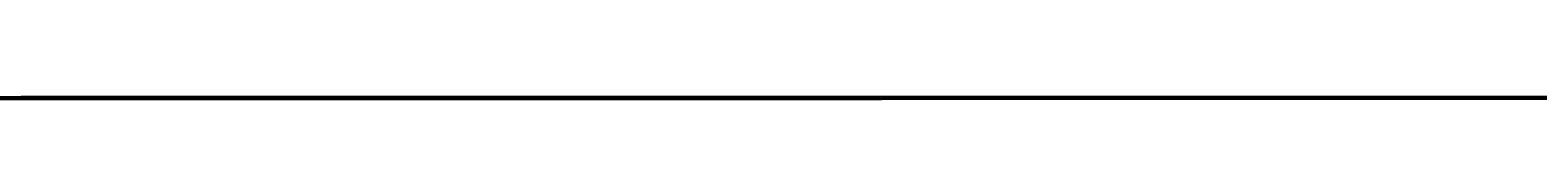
# Model space of a CAD drawing. Header units: millimetres. Extents: x -12354389001 to 271431, y -126469 to 48347.
# Tile 72 of 79: x -12324945942 to -12324678538, y -42752 to -42367. Entities that reach past the tile are written whole.
import ezdxf
from ezdxf.enums import TextEntityAlignment as Align

# ---------------------------------------------------------------- set-up
doc = ezdxf.new("R2010")
doc.units = ezdxf.units.MM
for name, pattern in [('1', [0]), ('4', [5, 3, -2]), ('BGS', [10, 0, 10])]:
    doc.linetypes.add(name, pattern=pattern)
doc.layers.get('0').update_dxf_attribs({"lineweight": 9})
doc.layers.add('00 opisy', color=7, linetype='Continuous', lineweight=25)
doc.layers.add('EBUPP', color=7, linetype='1', lineweight=30)
for name, color, linetype in [('EADOD', 7, 'Continuous'), ('EBTPO', 4, '4'), ('EBUOA', 7, 'Continuous'), ('EDZPD', 3, '1'), ('EDZTD', 3, 'Continuous'), ('SDROK', 7, 'Continuous'), ('SDRPK', 7, '1'), ('SZNPM', 7, 'Continuous'), ('SZOPO', 7, 'BGS'), ('SZZPZ', 102, 'Continuous'), ('UCCOO', 6, 'Continuous'), ('UCCPOR', 6, '1'), ('UCCTO', 6, 'Continuous'), ('UEEOA', 1, 'Continuous'), ('UEEOO', 1, 'Continuous'), ('UEEPA', 1, '1'), ('UEEPON', 1, '1'), ('UEETO', 1, 'Continuous'), ('UGGOA', 2, 'Continuous'), ('UGGOO', 2, 'Continuous'), ('UGGPA', 2, '1'), ('UGGPOR', 2, '1'), ('UKKOA', 7, 'Continuous'), ('UKKOO', 1, 'Continuous'), ('UKKPA', 1, '1'), ('UKKPB', 1, '1'), ('UKKTO', 1, 'Continuous'), ('UTTOA', 7, 'Continuous'), ('UTTOO', 2, 'Continuous'), ('UTTPA', 1, '1'), ('UTTPO', 1, '1'), ('UTTTO', 2, 'Continuous'), ('UWWOA', 5, 'Continuous'), ('UWWOO', 5, 'Continuous'), ('UWWPA', 5, '1'), ('UWWPO', 5, '4'), ('UWWTO', 5, 'Continuous'), ('WUKOS', 7, 'Continuous'), ('ZAKRES', 2, '1')]:
    doc.layers.add(name, color=color, linetype=linetype)
doc.styles.get("Standard").update_dxf_attribs({"font": 'arial.ttf'})

# ---------------------------------------------------------------- blocks, each defined once
blk = doc.blocks.new('GRO')
blk.add_circle((0, 0), 0.09)
blk = doc.blocks.new('SLS')
blk.add_circle((0, 0), 0.35)
blk = doc.blocks.new('OSM')
blk.add_line((0, 0.5), (0, 1.1667))
blk.add_circle((0, 0), 0.5)
blk = doc.blocks.new('BGB')
for centre, start, end in [((-3.00001, 0.000018), 359.999656, 59.99989), ((3.00001, 0.000018), 120.00011, 180.000344)]:
    blk.add_arc(centre, 3, start, end)
blk = doc.blocks.new('DLI')
blk.add_circle((0, 0), 0.09)
for centre, start, end in [((0, 0.750093), 30.14144, 149.85856), ((-0.713298, 0.231779), 102.145781, 221.858708), ((0.713298, 0.231779), 318.141292, 77.854219), ((-0.440797, -0.606751), 174.149498, 293.852913), ((0.440797, -0.606751), 246.147087, 5.850502)]:
    blk.add_arc(centre, 0.75, start, end)
blk = doc.blocks.new('TRA')
for p, q in [((-5.5, 2.7539), (-5.5, 1.7539)), ((-4.5, 2.7539), (-4.5, 1.7539)), ((4.5, 2.7539), (4.5, 1.7539)), ((5.5, 2.7539), (5.5, 1.7539)), ((-0.5, -2.2461), (-0.5, -3.2461)), ((0.5, -2.2461), (0.5, -3.2461))]:
    blk.add_line(p, q)
blk = doc.blocks.new('DIG')
for p, q in [((-0.0078, 0.6309), (0.9542, 1.3483)), ((0.9542, 1.3483), (0.5976, 0.2024)), ((-0.6024, 0.1875), (-0.9874, 1.3242)), ((-0.9874, 1.3242), (-0.0078, 0.6309)), ((0.5976, 0.2024), (1.5772, -0.4909)), ((-1.5645, -0.5299), (-0.6024, 0.1875)), ((0.3772, -0.5058), (0.0205, -1.6517)), ((1.5772, -0.4909), (0.3772, -0.5058)), ((-0.3645, -0.515), (-1.5645, -0.5299)), ((0.0205, -1.6517), (-0.3645, -0.515))]:
    blk.add_line(p, q)
blk.add_circle((0, 0), 0.09)
blk = doc.blocks.new('LAT')
for p, q in [((0, 1.2), (0, 2)), ((-2, 0), (-1.2, 0)), ((1.2, 0), (2, 0)), ((0, -1.2), (0, -2))]:
    blk.add_line(p, q)
blk = doc.blocks.new('STE')
for p, q in [((-1, 0.5), (-1, -0.5)), ((1, 0.5), (1, -0.5)), ((-1, 0), (1, 0))]:
    blk.add_line(p, q)
blk = doc.blocks.new('ZAS')
for p, q in [((0.25, 0.25), (-0.25, 0.25)), ((-0.25, 0.25), (-0.25, -0.25)), ((0.25, -0.25), (0.25, 0.25)), ((-0.25, -0.25), (0.25, -0.25))]:
    blk.add_line(p, q)
blk = doc.blocks.new('WLD')
for p, q in [((0.75, 0.5), (-0.75, 0.5)), ((-0.75, 0.5), (-0.75, -0.5)), ((0.75, -0.5), (0.75, 0.5)), ((-0.75, -0.5), (0.75, -0.5))]:
    blk.add_line(p, q)
blk = doc.blocks.new('WLZ')
blk.add_circle((0, 0), 0.4)
blk = doc.blocks.new('WSP')
blk.add_circle((0, 0), 0.09)
blk = doc.blocks.new('Wrocławska 82')
at = {"layer": 'EBTPO', "linetype": '1'}
blk.add_line((-294937.16, 33916.39), (-294938.95, 33909.84), dxfattribs=at)
at = {"layer": 'EBUPP', "linetype": '1'}
for p, q in [((-294931.97, 34154.1), (-294936.37, 34149.84)), ((-294936.37, 34149.84), (-294928.41, 34141.62)), ((-294944.05, 34102.84), (-294934.9, 34100.38)), ((-294934.9, 34100.38), (-294936.45, 34094.6)), ((-294936.45, 34094.6), (-294938.65, 34095.19)), ((-294932.88, 34050.6), (-294930.56, 34060.27)), ((-294932.21, 34050.44), (-294932.88, 34050.6)), ((-294935.08, 34038.44), (-294932.21, 34050.44)), ((-294938.1, 34028.88), (-294935.76, 34038.61)), ((-294935.76, 34038.61), (-294935.08, 34038.44)), ((-294924.84, 34025.7), (-294938.1, 34028.88)), ((-294943.04, 34008.86), (-294934.69, 34006.85)), ((-294934.69, 34006.85), (-294935.23, 34004.61)), ((-294935.23, 34004.61), (-294921.16, 34001.23)), ((-294938.7, 33993.01), (-294924.58, 33989.61)), ((-294933.64, 33867.99), (-294932.5, 33873.04)), ((-294932.5, 33873.04), (-294927.57, 33871.92)), ((-294928.71, 33866.87), (-294933.64, 33867.99)), ((-294930.23, 33861.18), (-294940.45, 33863.53)), ((-294934.87, 33840.99), (-294930.23, 33861.18)), ((-294945.09, 33843.34), (-294934.87, 33840.99)), ((-294934.89, 33808.76), (-294937.82, 33797.82)), ((-294934.89, 33808.76), (-294927.44, 33806.77)), ((-294937.82, 33797.82), (-294933.51, 33796.66)), ((-294933.51, 33796.66), (-294936.89, 33784.05)), ((-294936.89, 33784.05), (-294934.85, 33783.5))]:
    blk.add_line(p, q, dxfattribs=at)
at = {"layer": 'EDZPD', "linetype": '1'}
for p, q in [((-294942.35, 34158.86), (-294936.82, 34155.57)), ((-294937.33, 34150.71), (-294936.82, 34155.57)), ((-294937.39, 34148.51), (-294942.91, 34153.51)), ((-294936.39, 34149.84), (-294937.33, 34150.71)), ((-294928.46, 34141.39), (-294936.39, 34149.84)), ((-294923.41, 34134.61), (-294937.39, 34148.51)), ((-294952.4, 34131.45), (-294915.31, 34103.03)), ((-294872.79, 33872.86), (-294936.9, 33833.9)), ((-294940.21, 33831.77), (-294937.65, 33834.09)), ((-294937.65, 33834.09), (-294936.9, 33833.9)), ((-294922.4, 33821.22), (-294940.21, 33831.77)), ((-294925.9, 33817.56), (-294944.14, 33828.21))]:
    blk.add_line(p, q, dxfattribs=at)
at = {"layer": 'SDRPK', "linetype": '4'}
for p, q in [((-294936.37, 34149.84), (-294948.23, 34160.54)), ((-294937.6, 34101.11), (-294936.91, 34103.65)), ((-294932.73, 34103.04), (-294932.02, 34102.88)), ((-294935.81, 34091.5), (-294933.49, 34100.14)), ((-294939.38, 34092.46), (-294934.27, 34091.09)), ((-294969.79, 34084.61), (-294938.43, 34076.84)), ((-294936.72, 34081.01), (-294945.73, 34083.27)), ((-294937.62, 34078.23), (-294946.58, 34080.48)), ((-294931.54, 34065.17), (-294934.67, 34052.4)), ((-294929.91, 34064.79), (-294933.37, 34050.47)), ((-294934.67, 34052.4), (-294933.28, 34052.04)), ((-294934.93, 34050.32), (-294935.73, 34046.57)), ((-294933.15, 34049.78), (-294934.93, 34050.32)), ((-294934.09, 34045.42), (-294933.15, 34049.78)), ((-294935.73, 34046.57), (-294935.55, 34045.8)), ((-294935.55, 34045.8), (-294934.7, 34045.56)), ((-294934.7, 34045.56), (-294935.11, 34043.84)), ((-294933.45, 34045.27), (-294934.7, 34045.56)), ((-294934.38, 34045.49), (-294934.8, 34043.76)), ((-294934.07, 34045.42), (-294934.49, 34043.69)), ((-294933.76, 34045.34), (-294934.17, 34043.61)), ((-294936.5, 34043.55), (-294935.11, 34043.84)), ((-294935.11, 34043.84), (-294933.86, 34043.54)), ((-294935.76, 34038.61), (-294934.54, 34043.7)), ((-294941.91, 34019.99), (-294936.5, 34043.55)), ((-294936.41, 34038.76), (-294938.91, 34028.22)), ((-294935.76, 34038.61), (-294936.41, 34038.76)), ((-294938.91, 34028.22), (-294924.44, 34024.58)), ((-294941.16, 34020.01), (-294927.28, 34017.45)), ((-294942.71, 34015.39), (-294928.42, 34011.84)), ((-294933.51, 34007.41), (-294946.06, 34010.57)), ((-294934.04, 34005.28), (-294933.51, 34007.41)), ((-294921.88, 34002.21), (-294934.04, 34005.28)), ((-294936.41, 33992.46), (-294937.06, 33989.73)), ((-294936.57, 33991.77), (-294938.86, 33992.32)), ((-294936.73, 33991.09), (-294939.03, 33991.64)), ((-294936.9, 33990.41), (-294939.19, 33990.96)), ((-294937.06, 33989.73), (-294939.35, 33990.28)), ((-294937.06, 33989.73), (-294938.17, 33985.4)), ((-294938.17, 33985.4), (-294915.17, 33980.06)), ((-294927.78, 33960.8), (-294956.72, 33967.7)), ((-294936.94, 33959.82), (-294956.95, 33964.74)), ((-294957.07, 33964.17), (-294937.08, 33959.26)), ((-294937.01, 33959.55), (-294922.8, 33956.13)), ((-294925.32, 33950.59), (-294953.66, 33957.6)), ((-294925.94, 33948.46), (-294954.21, 33955.52)), ((-294934.2, 33843.9), (-294932.25, 33843.45)), ((-294932.25, 33843.45), (-294933.49, 33838.09)), ((-294933.49, 33838.09), (-294950.76, 33842.07))]:
    blk.add_line(p, q, dxfattribs=at)
at = {"layer": 'SDRPK', "linetype": '1'}
for p, q in [((-294939.33, 34152.54), (-294935.61, 34157.02)), ((-294941.41, 34143.83), (-294936.57, 34149.66)), ((-294924.75, 34135.91), (-294937.59, 34148.54)), ((-294936.77, 34140.36), (-294941.41, 34143.83)), ((-294941.4, 34143.12), (-294936.77, 34140.36)), ((-294927.07, 34132.78), (-294936.77, 34140.36)), ((-294939.87, 34129.46), (-294934.7, 34125.89)), ((-294934.7, 34125.89), (-294928.02, 34120.22)), ((-294939.42, 34124.84), (-294933.89, 34120.44)), ((-294933.89, 34120.44), (-294928.51, 34115.87)), ((-294932.39, 34106.47), (-294929.04, 34109.3)), ((-294932.68, 34103.4), (-294932.39, 34106.47)), ((-294933.72, 34102.84), (-294933.54, 34103.6)), ((-294933.54, 34103.6), (-294932.64, 34103.39)), ((-294932.64, 34103.39), (-294932.83, 34102.62)), ((-294932.83, 34102.62), (-294933.72, 34102.84)), ((-294931.47, 34102.29), (-294937.21, 34079.04)), ((-294936.45, 34094.6), (-294936.79, 34093.33)), ((-294938.99, 34093.92), (-294936.79, 34093.33)), ((-294930.19, 34076.99), (-294932.92, 34065.7)), ((-294932.92, 34065.7), (-294937.13, 34048.29)), ((-294937.13, 34048.29), (-294941.98, 34027.48)), ((-294941.91, 34019.99), (-294927.31, 34016.75)), ((-294928.6, 34012.83), (-294940.85, 34015.68)), ((-294936.83, 34007.36), (-294936.68, 34007.96)), ((-294936.68, 34007.96), (-294935.36, 34007.64)), ((-294935.36, 34007.64), (-294935.5, 34007.04)), ((-294998.3, 33993.18), (-294919.48, 33973.86)), ((-294940.91, 33984.52), (-294913, 33977.86)), ((-294914.93, 33943.43), (-295031.34, 33971.7)), ((-294931.78, 33940.05), (-295016.3, 33960.57)), ((-294937.08, 33959.26), (-294936.94, 33959.82)), ((-294933.31, 33895.53), (-294927.1, 33921.18)), ((-294939.72, 33869.75), (-294928.04, 33880.96)), ((-294927.07, 33865.43), (-294937.66, 33867.89)), ((-294940.08, 33864.87), (-294928.49, 33862.08)), ((-294938.31, 33841.78), (-294938.55, 33840.75)), ((-294938.02, 33841.71), (-294938.26, 33840.69)), ((-294937.73, 33841.65), (-294937.97, 33840.62)), ((-294937.44, 33841.58), (-294937.67, 33840.55)), ((-294937.14, 33841.51), (-294937.38, 33840.49)), ((-294936.85, 33841.44), (-294937.09, 33840.42)), ((-294941.12, 33819.98), (-294938.11, 33824.81)), ((-294938.53, 33808.25), (-294936.57, 33811.25))]:
    blk.add_line(p, q, dxfattribs=at)
for centre, radius, start, end in [((-294945.1898, 34081.8797), 8.47, 270.4721, 340.41117), ((-294957.8789, 33913.6117), 39.32, 309.08254, 344.49411), ((-294944.647, 33898.7666), 11.79, 259.08259, 344.06643), ((-294943.8823, 33897.7017), 15.76, 263.59635, 339.60705), ((-295088.0399, 34062.9623), 237.41, 305.986217, 310.743054), ((-294913.2918, 33806.8585), 30.63, 120.35305, 144.121), ((-294933.5204, 33800.564), 13.72, 73.96236, 127.69701), ((-294932.1164, 33802.3747), 9.93, 55.41574, 116.64711)]:
    blk.add_arc(centre, radius, start, end, dxfattribs=at)
at = {"layer": 'SZOPO', "linetype": 'BGS'}
for p, q in [((-294952.81, 34130.7), (-294936.76, 34103.87)), ((-294936.76, 34103.87), (-294933.63, 34103.24)), ((-294937.06, 33989.73), (-294936.41, 33992.46)), ((-294945.4, 33979.5), (-294919.26, 33973.08)), ((-294908.65, 33956.75), (-294948.39, 33966.54)), ((-294957.26, 33963.65), (-294908.99, 33951.6)), ((-294925.15, 33893.63), (-294932.07, 33887.04)), ((-294932.07, 33887.04), (-294941.21, 33878.08)), ((-294940.08, 33864.87), (-294930.39, 33877.16)), ((-294937.82, 33833.79), (-294886.37, 33864.64)), ((-294934.2, 33843.91), (-294924.99, 33841.79)), ((-294942.99, 33841.52), (-294937.14, 33840.18)), ((-294944.55, 33828.03), (-294937.82, 33833.76)), ((-294936.81, 33810.83), (-294932.58, 33812.11)), ((-294932.58, 33812.11), (-294928.57, 33811.35)), ((-294940.53, 33805.02), (-294936.81, 33810.83))]:
    blk.add_line(p, q, dxfattribs=at)
at = {"layer": 'UCCPOR', "linetype": '1'}
for p, q in [((-294956.44, 34040.01), (-294936.64, 34034.96)), ((-294956.64, 34039.18), (-294936.84, 34034.13)), ((-294941.55, 34008.5), (-294936.52, 34028.5)), ((-294935.54, 34028.27), (-294940.58, 34008.27)), ((-294936.56, 33836.38), (-294915.2, 33869.9)), ((-294936.14, 33835.34), (-294914.43, 33869.41)), ((-294943.09, 33837.96), (-294936.56, 33836.38)), ((-294943.3, 33837.07), (-294936.14, 33835.34))]:
    blk.add_line(p, q, dxfattribs=at)
at = {"layer": 'UEEPON', "linetype": '1'}
for p, q in [((-294935.26, 34147.02), (-294940.4, 34151.83)), ((-294938.51, 34149.64), (-294935.33, 34146.7)), ((-294937.81, 34145.63), (-294940.95, 34148.59)), ((-294936.61, 34146.5), (-294938.97, 34148.53)), ((-294933.5, 34145.37), (-294935.26, 34147.02)), ((-294935.33, 34146.7), (-294930.84, 34142.41)), ((-294930.85, 34141.28), (-294936.61, 34146.5)), ((-294936.5, 34144.37), (-294937.81, 34145.63)), ((-294931.22, 34143.25), (-294933.5, 34145.37)), ((-294934.46, 34142.44), (-294936.5, 34144.37)), ((-294933.86, 34141.86), (-294934.46, 34142.44)), ((-294927.84, 34136.03), (-294933.86, 34141.86)), ((-294933.73, 34141.74), (-294930.87, 34141.3)), ((-294940.27, 34128.82), (-294935.48, 34125.46)), ((-294935.06, 34124.08), (-294931.96, 34127.44)), ((-294937.27, 34125.08), (-294941.03, 34126.95)), ((-294935.48, 34125.46), (-294935.67, 34125.21)), ((-294935.48, 34125.46), (-294933.91, 34124.07)), ((-294937.27, 34125.08), (-294937.41, 34124.51)), ((-294934.1, 34122.76), (-294937.27, 34125.08)), ((-294937.41, 34124.51), (-294935.93, 34124.02)), ((-294935.93, 34124.02), (-294935.06, 34124.08)), ((-294933.91, 34124.07), (-294932.97, 34123.24)), ((-294932.97, 34123.24), (-294932.67, 34122.97)), ((-294932.67, 34122.97), (-294929.47, 34120.13)), ((-294929.62, 34119.58), (-294934.1, 34122.76)), ((-294936.45, 34094.6), (-294935.95, 34093.59)), ((-294935.95, 34093.59), (-294933.65, 34093.2)), ((-294933.65, 34093.2), (-294927.83, 34092.14)), ((-294940.57, 34074.81), (-294938.34, 34074.3)), ((-294938.34, 34074.3), (-294937.81, 34074.17)), ((-294937.81, 34074.17), (-294935.61, 34073.66)), ((-294935.61, 34073.66), (-294925.42, 34071.31)), ((-294938.65, 34009.03), (-294935.88, 34008.52)), ((-294935.88, 34008.52), (-294934.04, 34008.18)), ((-294932.58, 34005.35), (-294935.04, 34005.37)), ((-294935.04, 34005.37), (-294925.95, 34004.4)), ((-294928.85, 33972.88), (-294945.69, 33976.8)), ((-294937.37, 33870.87), (-294942.44, 33875.98)), ((-294938.02, 33875.14), (-294940.75, 33875.8)), ((-294930.18, 33873.24), (-294938.02, 33875.14)), ((-294937.37, 33870.87), (-294939.32, 33868.14)), ((-294933.72, 33867.65), (-294937.37, 33870.87)), ((-294929.59, 33866.71), (-294933.72, 33867.65)), ((-294934.87, 33833.57), (-294927.87, 33837.81)), ((-294936.54, 33832.24), (-294934.87, 33833.57)), ((-294939.7, 33826.67), (-294931.26, 33832.47)), ((-294936.09, 33828.78), (-294932.37, 33832.46)), ((-294938.74, 33830.49), (-294936.54, 33832.24)), ((-294939.69, 33825.18), (-294936.09, 33828.78)), ((-294935.32, 33809.61), (-294941.02, 33812.89)), ((-294935.08, 33810.09), (-294935.32, 33809.61)), ((-294928.3, 33808.69), (-294935.08, 33810.09)), ((-294935.32, 33809.61), (-294937.78, 33804.94)), ((-294937.78, 33804.94), (-294939.09, 33802.46))]:
    blk.add_line(p, q, dxfattribs=at)
for centre, radius, start, end in [((-294934.6919, 34006.8291), 1.5, 256.58238, 64.2392), ((-294932.6265, 34007.4695), 2.12, 271.25689, 328.443)]:
    blk.add_arc(centre, radius, start, end, dxfattribs=at)
at = {"layer": 'UEETO'}
for p, q in [((-294942.1222, 34089.9374), (-294933.8709, 34089.9374)), ((-294935.04, 34005.37), (-294931.3664, 34004.796)), ((-294940.64, 33862.68), (-294938.3058, 33864.1953)), ((-294938.3058, 33864.1953), (-294929.2945, 33864.1953))]:
    blk.add_line(p, q, dxfattribs=at)
at = {"layer": 'UGGPOR', "linetype": '1'}
for p, q in [((-294937.73, 34147.88), (-294938.85, 34149.01)), ((-294936.49, 34146.64), (-294937.73, 34147.88)), ((-294934.79, 34144.93), (-294936.49, 34146.64)), ((-294934.81, 34144.94), (-294933.28, 34146.64)), ((-294933.06, 34143.19), (-294934.79, 34144.93)), ((-294927.48, 34137.72), (-294933.06, 34143.19)), ((-294940.27, 34124.5), (-294934.66, 34121.25)), ((-294934.66, 34121.25), (-294934.46, 34121.13)), ((-294934.46, 34121.13), (-294934.37, 34121.06)), ((-294934.37, 34121.06), (-294933.41, 34120.3)), ((-294933.41, 34120.3), (-294930.24, 34117.15))]:
    blk.add_line(p, q, dxfattribs=at)
at = {"layer": 'UKKOA'}
for p, q in [((-294938.06, 34152.18), (-294936.4184, 34152.2744)), ((-294936.4184, 34152.2744), (-294930.0996, 34152.2744)), ((-294941.8497, 34113.4526), (-294935.4657, 34113.4526)), ((-294940.1983, 34071.3886), (-294933.8143, 34071.3886)), ((-294934.28, 34068.4), (-294936.0034, 34066.857)), ((-294942.3222, 34066.857), (-294936.0034, 34066.857)), ((-294933.74, 34017.4), (-294933.3965, 34014.8875)), ((-294933.3965, 34014.8875), (-294927.0777, 34014.8875)), ((-294936.37, 34007.56), (-294935.1703, 34008.3184)), ((-294935.1703, 34008.3184), (-294929.1121, 34008.3184)), ((-294940.65, 33871.68), (-294937.9381, 33872.5713)), ((-294937.9381, 33872.5713), (-294931.6844, 33872.5713)), ((-294938.0436, 33823.9552), (-294931.6597, 33823.9552)), ((-294939.8471, 33817.497), (-294933.854, 33817.497))]:
    blk.add_line(p, q, dxfattribs=at)
at = {"layer": 'UKKPB', "linetype": '1'}
for p, q in [((-294934.37, 34155.31), (-294933.27, 34156.24)), ((-294937.18, 34152.92), (-294934.37, 34155.31)), ((-294937.8, 34152.4), (-294937.18, 34152.92)), ((-294938.06, 34152.18), (-294937.8, 34152.4)), ((-294938.2, 34151.96), (-294938.06, 34152.18)), ((-294941.84, 34146.63), (-294938.2, 34151.96)), ((-294944.46, 34142.79), (-294937.27, 34138.17)), ((-294930.53, 34132.74), (-294944.34, 34141.67)), ((-294937.27, 34138.17), (-294931.71, 34134.53)), ((-294931.74, 34074.78), (-294934.18, 34068.65)), ((-294941.37, 34069.73), (-294938.23, 34069.09)), ((-294938.23, 34069.09), (-294937.7, 34068.98)), ((-294937.7, 34068.98), (-294934.8, 34068.38)), ((-294934.49, 34068.2), (-294937.83, 34053.51)), ((-294933.8, 34068.22), (-294924.65, 34068.08)), ((-294937.83, 34053.51), (-294939.53, 34045.82)), ((-294941.47, 34019.34), (-294937.88, 34018.44)), ((-294937.88, 34018.44), (-294934.03, 34017.48)), ((-294934.03, 34017.48), (-294933.74, 34017.4)), ((-294933.74, 34017.4), (-294933.81, 34017.11)), ((-294933.45, 34017.34), (-294926.36, 34015.69)), ((-294933.81, 34017.11), (-294935.08, 34011.82)), ((-294935.08, 34011.82), (-294935.21, 34011.29)), ((-294935.21, 34011.29), (-294936.08, 34007.64)), ((-294937.68, 33981.03), (-294952.74, 33984.89)), ((-294934.06, 33980.1), (-294937.68, 33981.03)), ((-294900.77, 33971.55), (-294934.06, 33980.1)), ((-294931.97, 33881.04), (-294933.08, 33879.86)), ((-294933.08, 33879.86), (-294935.08, 33877.68)), ((-294935.08, 33877.68), (-294935.45, 33877.28)), ((-294935.45, 33877.28), (-294940.43, 33871.88)), ((-294934.71, 33824.95), (-294931.59, 33827.87)), ((-294935.05, 33824.63), (-294934.71, 33824.95)), ((-294937.44, 33822.4), (-294935.05, 33824.63)), ((-294940.68, 33819.38), (-294937.44, 33822.4))]:
    blk.add_line(p, q, dxfattribs=at)
at = {"layer": 'UKKTO'}
for p, q in [((-294943.9095, 34113.0557), (-294934.8982, 34113.0557)), ((-294940.0734, 34070.105), (-294930.7363, 34070.105)), ((-294934.28, 34068.4), (-294935.7355, 34065.9322)), ((-294945.0183, 34065.9322), (-294935.7355, 34065.9322)), ((-294933.74, 34017.4), (-294933.4805, 34013.9729)), ((-294933.4805, 34013.9729), (-294924.1977, 34013.9729)), ((-294936.37, 34007.56), (-294935.3123, 34008.8825)), ((-294935.3123, 34008.8825), (-294926.3009, 34008.8825)), ((-294938.5875, 33871.733), (-294929.7932, 33871.733))]:
    blk.add_line(p, q, dxfattribs=at)
at = {"layer": 'UTTPO', "linetype": '1'}
for p, q in [((-294933.36, 34121.13), (-294942.43, 34126.55)), ((-294935.87, 34119.6), (-294940.68, 34123.19)), ((-294929.5, 34118.78), (-294933.36, 34121.13)), ((-294932.37, 34116.93), (-294935.87, 34119.6)), ((-294924.42, 34110.73), (-294932.37, 34116.93)), ((-294934.54, 34092.57), (-294934.68, 34092.06)), ((-294934.04, 34092.44), (-294934.54, 34092.57)), ((-294934.17, 34091.93), (-294934.04, 34092.44)), ((-294934.68, 34092.06), (-294934.17, 34091.93)), ((-294930.12, 34072.62), (-294949.95, 34076.36)), ((-294932.55, 34058.13), (-294931.96, 34060.63)), ((-294932.9, 34056.66), (-294932.55, 34058.13)), ((-294932.9, 34056.66), (-294933.42, 34054.44)), ((-294934.02, 34051.92), (-294933.42, 34054.44)), ((-294932.07, 34053.98), (-294933.42, 34054.44)), ((-294934.42, 34051.35), (-294939.05, 34052.74)), ((-294933.91, 34051.33), (-294932.77, 34051.04)), ((-294935.5, 34051.27), (-294937.84, 34040.92)), ((-294934.47, 34051.14), (-294935.5, 34051.27)), ((-294941.26, 34025.31), (-294934.48, 34050.97)), ((-294937.84, 34040.92), (-294938.17, 34039.45)), ((-294938.17, 34039.45), (-294940.79, 34027.86)), ((-294940.79, 34027.86), (-294932.87, 34025.95)), ((-294932.87, 34025.95), (-294931.41, 34025.59))]:
    blk.add_line(p, q, dxfattribs=at)
at = {"layer": 'UTTTO'}
for p, q in [((-294938.9632, 34083.6705), (-294930.7118, 34083.6705)), ((-294929.83, 34072.54), (-294932.4212, 34070.6363)), ((-294940.6726, 34070.6363), (-294932.4212, 34070.6363)), ((-294931.83, 34061.12), (-294934.5261, 34059.3547)), ((-294943.266, 34059.3547), (-294934.5261, 34059.3547)), ((-294943.8392, 34053.7268), (-294934.7736, 34053.7268)), ((-294933.47, 34051.22), (-294934.7736, 34053.7268)), ((-294934.15, 34051.4), (-294936.4161, 34048.9869)), ((-294943.952, 34050.4988), (-294934.9407, 34050.4988)), ((-294945.4274, 34048.9869), (-294936.4161, 34048.9869))]:
    blk.add_line(p, q, dxfattribs=at)
at = {"layer": 'UWWPO', "linetype": '1'}
for p, q in [((-294937.29, 34146.14), (-294943.62, 34152.14)), ((-294934.37, 34144.98), (-294941.01, 34151.44)), ((-294933.12, 34142.13), (-294937.29, 34146.14)), ((-294931.25, 34141.86), (-294934.37, 34144.98)), ((-294931.14, 34140.24), (-294933.12, 34142.13)), ((-294942.2, 34077.24), (-294929.98, 34074.36)), ((-294929.98, 34074.36), (-294935.89, 34046.7)), ((-294935.68, 34046.47), (-294933.32, 34045.83)), ((-294936.05, 34046.34), (-294941.38, 34024.86)), ((-294932.06, 33977.25), (-294949, 33981.43)), ((-294926.07, 33896.81), (-294932.14, 33891.67)), ((-294945.13, 33879.68), (-294922.61, 33895.32)), ((-294937.66, 33878.28), (-294922.61, 33895.32)), ((-294932.14, 33891.67), (-294933.62, 33890.42)), ((-294933.62, 33890.42), (-294944.95, 33880.83)), ((-294949.16, 33865.28), (-294937.66, 33878.28)), ((-294936.39, 33783.39), (-294936.28, 33783.89)), ((-294935.82, 33782.57), (-294935.57, 33783.7)), ((-294943.72, 33783.63), (-294937.79, 33781.92)), ((-294936.46, 33783.05), (-294936.39, 33783.39)), ((-294936.76, 33781.58), (-294936.46, 33783.05)), ((-294935.89, 33782.23), (-294935.82, 33782.57)), ((-294936.06, 33781.43), (-294935.89, 33782.23)), ((-294937.79, 33781.92), (-294937.46, 33781.82)), ((-294937.46, 33781.82), (-294937.41, 33781.8)), ((-294937.41, 33781.8), (-294937.87, 33780.01)), ((-294937.41, 33781.8), (-294936.7, 33781.56)), ((-294936.7, 33781.56), (-294935.98, 33781.41)), ((-294937.87, 33780.01), (-294938.06, 33779.25)), ((-294938.06, 33779.25), (-294938.86, 33776.16))]:
    blk.add_line(p, q, dxfattribs=at)
at = {"layer": 'UWWTO'}
for p, q in [((-294946.1231, 34046.5768), (-294937.8724, 34046.6779)), ((-294935.86, 34046.5), (-294937.8724, 34046.6779)), ((-294933.3294, 33897.6372), (-294924.5895, 33897.6372))]:
    blk.add_line(p, q, dxfattribs=at)
at = {"layer": 'ZAKRES', "linetype": '1'}
for p, q in [((-294952.41, 34131.44), (-294915.26, 34102.99)), ((-294872.68, 33872.99), (-294936.83, 33833.84)), ((-294937.58, 33834.24), (-294944.15, 33828.28)), ((-294936.83, 33833.84), (-294937.58, 33834.24))]:
    blk.add_line(p, q, dxfattribs=at)
at = {"layer": 'EADOD'}
for p in [(-294936.82, 34155.57), (-294937.33, 34150.71), (-294936.39, 34149.84), (-294937.39, 34148.51)]:
    blk.add_blockref('GRO', p, dxfattribs=at)
at = {"layer": 'SDROK'}
blk.add_blockref('SLS', (-294937.1, 33916.64), dxfattribs=at)
at = {"layer": 'SZNPM'}
blk.add_blockref('OSM', (-294933.51, 33982.89), dxfattribs=at)
at = {"layer": 'SZOPO', "rotation": 231.760002}
blk.add_blockref('BGB', (-294938.77, 33866.53), dxfattribs=at)
at = {"layer": 'SZZPZ'}
for name, p in [('TRA', (-294941.61, 34154.26)), ('TRA', (-294933.73, 34145.96)), ('DLI', (-294937.34, 34144.56)), ('TRA', (-294942.68, 34121.75)), ('DLI', (-294939.64, 34121.2)), ('TRA', (-294936.54, 34110.66)), ('DLI', (-294933.98, 34111.51)), ('DLI', (-294935.09, 34023.68)), ('TRA', (-294930.63, 34019.95)), ('TRA', (-294930.08, 33986.02)), ('DIG', (-294936.01, 33986.74)), ('DLI', (-294931.37, 33975.41)), ('DLI', (-294931.41, 33969.58)), ('TRA', (-294936.43, 33966.57)), ('TRA', (-294942.22, 33956.33)), ('DLI', (-294935.62, 33955.83)), ('TRA', (-294935.21, 33926.89)), ('DLI', (-294936.45, 33883.38)), ('DLI', (-294938.01, 33881.93)), ('DLI', (-294939.85, 33880.81)), ('DLI', (-294937.52, 33880.6)), ('TRA', (-294939.28, 33836.37)), ('TRA', (-294931.19, 33808.54)), ('TRA', (-294941.45, 33795.71)), ('TRA', (-294943.8, 33789.36)), ('TRA', (-294939.55, 33789.36)), ('TRA', (-294941.68, 33787.24)), ('DLI', (-294939.65, 33778.63))]:
    blk.add_blockref(name, p, dxfattribs=at)
at = {"layer": 'UEEPA'}
for name, p, rotation in [('LAT', (-294935.83, 34125.02), 282.99), ('STE', (-294935.04, 34005.37), 73.910013), ('LAT', (-294932.28, 33832.69), 74.689994)]:
    blk.add_blockref(name, p, dxfattribs=dict(at, rotation=rotation))
for p in [(-294935.83, 34125.02), (-294938.63, 34079.8), (-294932.28, 33832.69)]:
    blk.add_blockref('SLS', p, dxfattribs=at)
at = {"layer": 'UGGPA', "rotation": 329.860001}
blk.add_blockref('ZAS', (-294934.51, 34121.16), dxfattribs=at)
at = {"layer": 'UKKPA'}
for name, p, rotation in [('WLZ', (-294938.03, 34152.2), 40.339989), ('WLD', (-294934.28, 34068.4), 344.93), ('WLZ', (-294933.74, 34017.4), 346.07)]:
    blk.add_blockref(name, p, dxfattribs=dict(at, rotation=rotation))
blk.add_blockref('WLZ', (-294936.37, 34007.56), dxfattribs=at)
at = {"layer": 'UTTPA'}
for name, p, rotation in [('WLD', (-294931.83, 34061.12), 75.800009), ('STE', (-294933.47, 34051.22), 76.200012), ('WLD', (-294934.15, 34051.4), 76.439997)]:
    blk.add_blockref(name, p, dxfattribs=dict(at, rotation=rotation))
at = {"layer": 'UWWPA'}
for p, rotation in [((-294935.86, 34046.5), 354.6799999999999), ((-294936.42, 33783.22), 78.269996), ((-294935.85, 33782.4), 77.889992), ((-294937.63, 33781.87), 343.92)]:
    blk.add_blockref('ZAS', p, dxfattribs=dict(at, rotation=rotation))
at = {"layer": 'WUKOS'}
for p in [(-294936.78, 34149.73), (-294934.12, 34138.61), (-294934.37, 34138.12), (-294936.78, 34133.67), (-294936.68, 34104.43), (-294934.73, 34100.36), (-294934.11, 34091.06), (-294936.92, 34081.19), (-294936.43, 34080.93), (-294934.2, 34051.27), (-294935.86, 34046.54), (-294936.64, 34043.55), (-294938.31, 34028.63), (-294934.81, 34023.51), (-294936.86, 33989.43), (-294935.7, 33986.76), (-294938.08, 33985.46), (-294937.16, 33959.71), (-294937.24, 33959.13), (-294937.04, 33917.08), (-294933.17, 33895.29), (-294938.33, 33888.55), (-294936.56, 33883.92), (-294937.28, 33880.53), (-294934.6, 33874.85), (-294932.63, 33873.1), (-294933.82, 33867.96), (-294937.67, 33867.66), (-294934.53, 33841.07), (-294938.12, 33834.07)]:
    blk.add_blockref('WSP', p, dxfattribs=at)
at = {"layer": 'EBUOA', "oblique": 15}
blk.add_text('i', height=2.5, dxfattribs=at).set_placement((-294937.52, 33852.06))
at = {"layer": 'EDZTD', "oblique": 15}
blk.add_text('2/6', height=2.5, dxfattribs=at).set_placement((-294943.38, 34158.52), align=Align.TOP_LEFT)
at = {"layer": 'SDROK', "oblique": 15}
blk.add_text('bet.', height=1.5, dxfattribs=at).set_placement((-294932.62, 34104.76))
for s, rotation, p in [('bet.', 74.99, (-294938.76, 34101.71)), ('asf.', 344.98, (-294935.7, 34101.42)), ('asf.', 345.94, (-294941.3, 34086.36)), ('ch.bet.', 76.4, (-294934.26, 34055.67)), ('żwir', 346.356, (-294940.07, 33952.5)), ('bet.', 347.03, (-294936.53, 33839.59))]:
    blk.add_text(s, height=1.5, rotation=rotation, dxfattribs=at).set_placement(p)
at = {"layer": 'SZNPM', "oblique": 15}
blk.add_text('%%U5005', height=1.8, dxfattribs=at).set_placement((-294932.97, 33982.98))
at = {"layer": 'UCCOO', "oblique": 15}
blk.add_text('coA', height=1.8, rotation=75.45722, dxfattribs=at).set_placement((-294937.8, 34020.17))
at = {"layer": 'UCCTO', "oblique": 15}
for s, rotation, p in [('1-1.2/30', 347.21858, (-294945.17, 34038.07)), ('1-1.2/31', 78.7518, (-294939.42, 34020.54)), ('1-1.2/34', 348.48617, (-294941.56, 33838.61))]:
    blk.add_text(s, height=1.5, rotation=rotation, dxfattribs=at).set_placement(p, align=Align.TOP_LEFT)
at = {"layer": 'UEEOA', "oblique": 15}
blk.add_text('e', height=1.8, dxfattribs=at).set_placement((-294935.65, 34005.92), align=Align.TOP_LEFT)
at = {"layer": 'UEEOO', "oblique": 15}
for s, rotation, p in [('eNA', 319.25, (-294939.49, 34149.54)), ('eNA', 316.38, (-294935.61, 34143.41)), ('eN', 318.48, (-294933.59, 34123.6)), ('eNA', 346.99, (-294938.25, 34075.32)), ('eNA', 349.49, (-294938.56, 34010.06)), ('eNA', 346.41, (-294938.39, 33876.32)), ('eNA', 314.63506, (-294935.77, 33871.21)), ('eNA', 38.48999, (-294938.67, 33831.99)), ('eNA', 62.23001, (-294939.4, 33804.4))]:
    blk.add_text(s, height=1.8, rotation=rotation, dxfattribs=at).set_placement(p, align=Align.TOP_LEFT)
at = {"layer": 'UEETO', "oblique": 15}
for s, rotation, p in [('1-1.1/157', 351.05516, (-294935.84, 34094.48)), ('1-1.2/93', 345.29681, (-294936.05, 34074.78)), ('1-1.2/94', 350.10608, (-294940.21, 34009.15)), ('1-1.1/53', 317.98872, (-294940.78, 33875.7)), ('1-1.2/67', 344.96759, (-294935.64, 33875.63))]:
    blk.add_text(s, height=1.5, rotation=rotation, dxfattribs=at).set_placement(p, align=Align.TOP_LEFT)
blk.add_text('921d-3-3', height=1.5, dxfattribs=at).set_placement((-294941.99, 34091.94), align=Align.TOP_LEFT)
blk.add_text('971b-1-22', height=1.5, dxfattribs=at).set_placement((-294938.17, 33864.7))
at = {"layer": 'UGGOA', "oblique": 15}
blk.add_text('g', height=1.8, dxfattribs=at).set_placement((-294934.78, 34120.02))
at = {"layer": 'UGGOO', "oblique": 15}
blk.add_text('214.99', height=1.8, dxfattribs=at).set_placement((-294938.37, 34120.43))
at = {"layer": 'UKKOA', "oblique": 15}
for s, p in [('215.22', (-294936.26, 34152.87)), ('214.72', (-294941.69, 34114.05)), ('214.49', (-294940.04, 34071.99)), ('213.80', (-294933.24, 34015.49)), ('212.26', (-294937.78, 33873.17)), ('212.28', (-294944.78, 33859.58))]:
    blk.add_text(s, height=1.8, dxfattribs=at).set_placement(p)
for s, p in [('k', (-294938.2, 34153.8)), ('211.82', (-294936.31, 34152.26)), ('213.34', (-294941.75, 34113.42)), ('213.80', (-294943.41, 34105.76)), ('212.06', (-294940.14, 34071.4)), ('k', (-294935.24, 34069.81)), ('212.32', (-294939.02, 34066.85)), ('k', (-294934.76, 34017.22)), ('211.33', (-294933.3, 34014.91)), ('214.10', (-294935.01, 34010.72)), ('212.00', (-294935.18, 34009.38)), ('k', (-294937.37, 34008.35)), ('209.46', (-294938.07, 33872.67)), ('209.58', (-294945.01, 33859.06)), ('208.96', (-294934.53, 33824.02)), ('212.01', (-294939.69, 33819.9)), ('208.99', (-294940.03, 33818.42))]:
    blk.add_text(s, height=1.8, dxfattribs=at).set_placement(p, align=Align.TOP_LEFT)
for rotation, p in [(348.39, (-294938.31, 34070.18)), (76.49467, (-294936.09, 34012.52)), (47.35, (-294936.39, 33878.36)), (47.35033, (-294936.39, 33878.36))]:
    blk.add_text('k', height=1.8, rotation=rotation, dxfattribs=at).set_placement(p, align=Align.TOP_LEFT)
for s, p in [('215.00', (-294935.36, 34067.46)), ('212.04', (-294931.02, 33824.56))]:
    blk.add_text(s, height=1.8, dxfattribs=at).set_placement(p, align=Align.RIGHT)
at = {"layer": 'UKKOO', "oblique": 15}
for s, rotation, p in [('k200', 40.31999, (-294936.74, 34154.93)), ('kA900/1350', 327.1, (-294937.85, 34138.56)), ('kA', 68.26, (-294932.35, 34076.27)), ('k250', 345.91, (-294937.84, 34018.22)), ('k400', 345.59, (-294937.59, 33982.26)), ('k400', 42.96999, (-294936.54, 33824.87))]:
    blk.add_text(s, height=1.8, rotation=rotation, dxfattribs=at).set_placement(p, align=Align.TOP_LEFT)
at = {"layer": 'UKKTO', "oblique": 15}
for s, p in [('921d-3-21', (-294943.78, 34113.56)), ('921d-3-24', (-294939.94, 34070.6)), ('921d-3-31', (-294935.18, 34009.38)), ('971b-1-41', (-294938.45, 33872.23))]:
    blk.add_text(s, height=1.5, dxfattribs=at).set_placement(p)
for s, rotation, p in [('1-1.2/45', 348.381, (-294943.88, 34102.97)), ('1-1.1/170', 350.53768, (-294939.76, 34070.21)), ('1-1.1/161', 348.642, (-294937.73, 34019.18)), ('1-1.1/163', 77.47119, (-294936.59, 34009.74)), ('1-1.1/138', 346.92419, (-294941.96, 33983.24))]:
    blk.add_text(s, height=1.5, rotation=rotation, dxfattribs=at).set_placement(p, align=Align.TOP_LEFT)
blk.add_text('921d-3-25', height=1.5, dxfattribs=at).set_placement((-294935.2, 34067.93), align=Align.TOP_RIGHT)
blk.add_text('921d-3-30', height=1.5, dxfattribs=at).set_placement((-294933.35, 34015.97), align=Align.TOP_LEFT)
at = {"layer": 'UTTOA', "oblique": 15}
for p in [(-294933.16, 34061.14), (-294935.07, 34052.1)]:
    blk.add_text('t', height=1.8, dxfattribs=at).set_placement(p)
blk.add_text('t', height=1.8, rotation=0.69, dxfattribs=at).set_placement((-294933.34, 34052.98), align=Align.TOP_LEFT)
at = {"layer": 'UTTOO', "oblique": 15}
for rotation, p in [(343.31, (-294940.25, 34053.27)), (77.26, (-294937.78, 34041.68)), (70.23999, (-294937.05, 34036.95)), (346.39, (-294933.29, 34024.87))]:
    blk.add_text('tA', height=1.8, rotation=rotation, dxfattribs=at).set_placement(p)
at = {"layer": 'UTTTO', "oblique": 15}
for s, p in [('921d-3-7', (-294930.18, 34084.17)), ('921d-3-14', (-294934.24, 34054.23))]:
    blk.add_text(s, height=1.5, dxfattribs=at).set_placement(p, align=Align.RIGHT)
for s, rotation, p in [('1-1.1/64', 345.61967, (-294945.8, 34081.21)), ('1-1.1/77', 76.63307, (-294933.09, 34054.59)), ('1-1.1/73', 343.82784, (-294938.88, 34053.58)), ('1-1.1/33', 77.70432, (-294937.31, 34038.74)), ('1-1.1/74', 76.58381, (-294939.51, 34038.07))]:
    blk.add_text(s, height=1.5, rotation=rotation, dxfattribs=at).set_placement(p, align=Align.TOP_LEFT)
for s, p in [('921d-3-8', (-294931.89, 34072.64)), ('921d-3-11', (-294933.99, 34061.35)), ('921d-3-13', (-294935.88, 34050.99))]:
    blk.add_text(s, height=1.5, dxfattribs=at).set_placement(p, align=Align.TOP_RIGHT)
blk.add_text('921d-3-12', height=1.5, dxfattribs=at).set_placement((-294943.82, 34052.5), align=Align.TOP_LEFT)
at = {"layer": 'UWWOA', "oblique": 15}
for p in [(-294936.3, 34046.89), (-294937.77, 33782.97), (-294935.57, 33782.86), (-294938.56, 33781.13)]:
    blk.add_text('w', height=1.8, dxfattribs=at).set_placement(p)
blk.add_text('w', height=1.8, rotation=75.58999, dxfattribs=at).set_placement((-294937.26, 33779.76))
at = {"layer": 'UWWOO', "oblique": 15}
for rotation, p in [(346.17, (-294933.98, 33978)), (40.24999, (-294933.22, 33890.93))]:
    blk.add_text('wA', height=1.8, rotation=rotation, dxfattribs=at).set_placement(p)
blk.add_text('212.21', height=1.8, dxfattribs=at).set_placement((-294941.94, 33780.07))
at = {"layer": 'UWWTO', "oblique": 15}
blk.add_text('921d-3-7', height=1.5, rotation=0.702, dxfattribs=at).set_placement((-294937.34, 34047.18), align=Align.RIGHT)
blk.add_text('971b-1-10', height=1.5, dxfattribs=at).set_placement((-294924.05, 33898.14), align=Align.RIGHT)
blk.add_text('1-1.1/79', height=1.5, rotation=38.48021, dxfattribs=at).set_placement((-294934.42, 33891.08), align=Align.TOP_LEFT)
at = {"layer": 'WUKOS', "oblique": 15}
for s, rotation, p in [('215.21', 314.09, (-294936.96, 34148.9)), ('215.04', 321.99, (-294933.94, 34138.61)), ('214.93', 321.99, (-294934.89, 34137.42)), ('215.03', 321.99, (-294936.6, 34133.38)), ('214.93', 325.36, (-294939.35, 34129.4)), ('215.04', 325.36, (-294940.27, 34128.43)), ('215.12', 325.36, (-294941.06, 34126.25)), ('214.79', 77.46999, (-294934.1, 34086.63)), ('215.00', 345.18, (-294943.42, 34092.4)), ('214.73', 77.36, (-294936.84, 34081.4)), ('214.69', 77.36, (-294935.66, 34080.72)), ('214.39', 76.69001, (-294936.31, 34039.35)), ('215.35', 346.04, (-294938.55, 34027.75)), ('213.78', 346.97, (-294940.5, 33984.66)), ('213.73', 346.51, (-294941, 33983.3)), ('213.79', 348.55, (-294940.65, 33960.78)), ('213.42', 348.97, (-294941.54, 33959.02)), ('212.62', 44.55001, (-294934.51, 33875.1)), ('212.10', 57.91999, (-294941.56, 33805.3))]:
    blk.add_text(s, height=1.8, rotation=rotation, dxfattribs=at).set_placement(p)
for s, p in [('215.01', (-294936.68, 34104.93)), ('214.99', (-294934.95, 34099.24)), ('214.67', (-294945.22, 34083.6)), ('214.67', (-294934.2, 34072.39)), ('214.51', (-294942.72, 34064.4)), ('214.47', (-294939.69, 34059.51)), ('214.54', (-294943.84, 34054.7)), ('214.47', (-294939, 34050.06)), ('214.38', (-294940.4, 34045.72)), ('214.25', (-294934.22, 34023.35)), ('214.06', (-294942.85, 34009.26)), ('213.94', (-294943.73, 33988.98)), ('213.94', (-294936.86, 33988.55)), ('213.91', (-294935.37, 33986.84)), ('213.85', (-294937.64, 33985.56)), ('213.68', (-294942.35, 33976.97)), ('213.57', (-294944.38, 33972.73)), ('213.25', (-294936.63, 33917.25)), ('213.13', (-294932.89, 33895.49)), ('213.04', (-294938.25, 33887.77)), ('213.04', (-294940.74, 33884.01)), ('212.40', (-294936.71, 33881.06)), ('212.68', (-294941.27, 33878.6)), ('212.63', (-294932.34, 33873.37)), ('212.44', (-294937.73, 33868.15)), ('212.53', (-294937.75, 33866.69)), ('212.33', (-294940.08, 33863.8)), ('212.08', (-294934.16, 33841.32)), ('212.18', (-294941.71, 33834.31))]:
    blk.add_text(s, height=1.8, dxfattribs=at).set_placement(p)

msp = doc.modelspace()

# ---------------------------------------------------------------- block references
at = {"layer": '00 opisy', "color": 7, "ltscale": 0.5, "xscale": 41788.44072896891, "zscale": 41788.44072896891}
msp.add_blockref('Wrocławska 82', (72579.819, -76527.721), dxfattribs=at)

doc.saveas('drawing.dxf')
